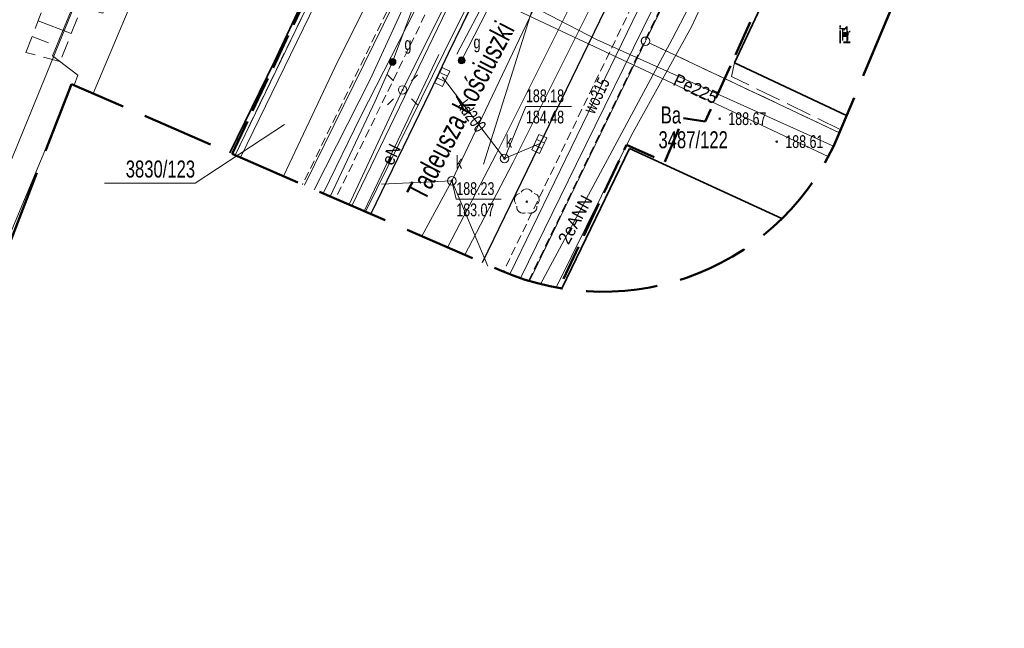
# Model space of a CAD drawing. Extents: x 6515354 to 6515523, y 5549407 to 5549617.
# Tile 4 of 13: x 6515419 to 6515477, y 5549452 to 5549488. Entities that reach past the tile are written whole.
import ezdxf
from ezdxf.enums import TextEntityAlignment as Align

# ---------------------------------------------------------------- set-up
doc = ezdxf.new("R2010")
doc.units = 0
doc.header["$LTSCALE"] = 0.5
for name, pattern in [('1', [0]), ('1_OTKC', [1.5, 1, -0.5]), ('2 1', [3, 2, -1]), ('2_OTKC', [1.5, 1, -0.5]), ('2_OTKJ', [2, 1.5, -0.5]), ('2_OTKK', [0]), ('2_OTOO', [0]), ('3 1', [4, 3, -1]), ('3_EGBU_A', [0]), ('4_EGBB01', [0]), ('4_SUEP_A', [0]), ('4_SUKP', [0]), ('4_SUWP', [0]), ('5_SUGP', [0]), ('GDE', [0]), ('GUK', [2.8, 2.1, -0.7]), ('KTCR02', [1.5, 1, -0.5])]:
    doc.linetypes.add(name, pattern=pattern)
doc.layers.get('0').update_dxf_attribs({"color": 251})
for name, color, linetype, lineweight in [('1 zakres', 6, 'GUK', 50), ('1plan', 234, 'GUK', 50), ('Dzialki', 251, 'GDE', 18), ('EGBB_E_T_0', 251, 'Continuous', 18), ('EGBB_L_0', 251, '4_EGBB01', 35), ('EGBB_L_1', 251, '4_EGBB01', 35), ('K-1_L_4', 251, '1', 0), ('Kontury', 90, 'GUK', 18), ('Numery_dzialek', 251, 'Continuous', 18), ('Numery_konturow', 90, 'Continuous', 18), ('OTK_E_T_8', 251, 'Continuous', 18), ('OTK_L_0', 251, '2_OTKJ', 18), ('OTK_L_1', 251, '2_OTKK', 25), ('OTK_L_2', 251, '1_OTKC', 18), ('OTO_L_0', 251, '2_OTOO', 35), ('OTR_T_0', 251, 'Continuous', 18), ('OTZ_T_0', 3, 'Continuous', 18), ('Punkty', 251, 'Continuous', 18), ('SUE_E_T_2', 1, 'Continuous', 0), ('SUE_T_3', 251, 'Continuous', 18), ('SUE_T_5', 1, 'Continuous', 18), ('SUEP_L_0', 1, '4_SUEP_A', 18), ('SUG_E_T_2_a', 52, 'Continuous', 0), ('SUG_T_1_a', 52, 'Continuous', 18), ('SUGP_L_0_a', 52, '5_SUGP', 18), ('SUK_T_1', 34, 'Continuous', 18), ('SUKP_E_T_0', 34, 'Continuous', 0), ('SUKP_L_0', 34, '4_SUKP', 18), ('SUKR_T_0', 34, 'Continuous', 18), ('SUP_E_T_1', 251, 'Continuous', 0), ('SUP_T_4', 251, 'Continuous', 18), ('SUWP_E_T_0', 5, 'Continuous', 0), ('SUWP_L_0', 5, '4_SUWP', 18)]:
    doc.layers.add(name, color=color, linetype=linetype, lineweight=lineweight)
for name, color, linetype, lineweight, true_color in [('EGBP04', 7, 'Continuous', 20, 0x008000), ('EGBP04_O', 7, 'Continuous', 20, 0x008000), ('OTK', 7, 'Continuous', 20, 0x000000), ('OTR', 7, 'Continuous', 20, 0x000000), ('SUC', 7, 'Continuous', 20, 0xd200d2), ('SUC_O', 7, 'Continuous', 20, 0xd200d2), ('SUE', 7, 'Continuous', 20, 0x803300), ('SUE_O', 7, 'Continuous', 20, 0x803300), ('SUG', 7, 'Continuous', 20, 0xbfbf00), ('SUK', 7, 'Continuous', 20, 0x803300), ('SUT', 7, 'Continuous', 20, 0xff9100), ('SUW', 5, 'Continuous', 18, 0x0000ff)]:
    doc.layers.add(name, color=color, linetype=linetype, lineweight=lineweight, true_color=true_color)
doc.styles.add('EGBP04', font='arial.ttf', dxfattribs={"width": 0.9, "height": 0.75})
doc.styles.add('GESUT', font='arial.ttf', dxfattribs={"width": 0.9})
doc.styles.get("Standard").update_dxf_attribs({"font": 'arial.ttf', "width": 0.9})

# ---------------------------------------------------------------- blocks, each defined once
blk = doc.blocks.new('EGBP04_02')
at = {"layer": 'EGBP04_O', "style": 'EGBP04', "width": 0.9}
blk.add_attdef('NRP', (0.98, 0.52), '', height=1.5, dxfattribs=at)
blk.add_wipeout([(0.48, 0), (0.46, 0.15), (0.39, 0.28), (0.28, 0.39), (0.15, 0.46), (0, 0.48), (-0.15, 0.46), (-0.28, 0.39), (-0.39, 0.28), (-0.46, 0.15), (-0.48, 0), (-0.46, -0.15), (-0.39, -0.28), (-0.28, -0.39), (-0.15, -0.46), (0, -0.48), (0.15, -0.46), (0.28, -0.39), (0.39, -0.28), (0.46, -0.15)]).dxf.layer = 'EGBP04'
at = {"layer": 'EGBP04', "lineweight": 18}
blk.add_circle((0, 0, 1), 0.5, dxfattribs=at)
blk = doc.blocks.new('2_OTRS')
at = {"linetype": 'Continuous'}
blk.add_circle((0, 0), 0.045, dxfattribs=at)
blk = doc.blocks.new('2_OTZL')
at = {"linetype": 'Continuous'}
blk.add_circle((0, 0), 0.045, dxfattribs=at)
for centre, start, end in [((0, 0.375), 30.14012, 149.85988), ((-0.357, 0.116), 102.14447, 221.86002), ((0.357, 0.116), 318.13998, 77.85553), ((-0.22, -0.303), 174.14818, 293.85423), ((0.22, -0.303), 246.14577, 5.85182)]:
    blk.add_arc(centre, 0.375, start, end, dxfattribs=at)
blk = doc.blocks.new('4_SUEO_W')
at = {"linetype": 'Continuous'}
for p, q in [((-0.53035, 0.53035), (-0.8839, 0.8839)), ((0.53035, 0.53035), (0.8839, 0.8839)), ((-0.53035, -0.53035), (-0.8839, -0.8839)), ((0.53035, -0.53035), (0.8839, -0.8839))]:
    blk.add_line(p, q, dxfattribs=at)
blk.add_circle((0, 0), 0.025, dxfattribs=at)
blk = doc.blocks.new('4_SUPP')
at = {"linetype": 'Continuous'}
blk.add_circle((0, 0), 0.25, dxfattribs=at)
blk = doc.blocks.new('4_SUET')
at = {"linetype": 'Continuous'}
for radius in [0.125, 0.113, 0.1, 0.0875, 0.075, 0.0625, 0.05, 0.0375, 0.025, 0.0125, 0.0025]:
    blk.add_circle((0, 0), radius, dxfattribs=at)
blk = doc.blocks.new('4_SUKK')
at = {"linetype": 'Continuous'}
for p, q in [((-0.5, -0.25), (-0.5, 0.25)), ((-0.5, 0.25), (0.5, 0.25)), ((-0.175, 0.25), (-0.175, -0.25)), ((0.175, 0.25), (0.175, -0.25)), ((0.5, 0.25), (0.5, -0.25)), ((0.5, -0.25), (-0.5, -0.25))]:
    blk.add_line(p, q, dxfattribs=at)
blk = doc.blocks.new('4_SUPS')
at = {"linetype": 'Continuous'}
blk.add_circle((0, 0), 0.0625, dxfattribs=at)
blk = doc.blocks.new('4_SUPW')
at = {"linetype": 'Continuous'}
blk.add_circle((0, 0), 0.25, dxfattribs=at)
blk = doc.blocks.new('5_SUGU')
at = {"linetype": 'Continuous'}
for radius in [0.2, 0.175, 0.15, 0.125, 0.1, 0.075, 0.05, 0.025, 0.00715]:
    blk.add_circle((0, 0), radius, dxfattribs=at)

msp = doc.modelspace()

# ---------------------------------------------------------------- linework, layer by layer
at = {"layer": '1plan', "ltscale": 2, "flags": 128}
msp.add_lwpolyline([(6515431.948, 5549480.374), (6515454.296, 5549527.419)], dxfattribs=at)
at = {"layer": 'Dzialki'}
for p, q in [((6515440.711, 5549533.023), (6515404.879, 5549445.699)), ((6515432.119, 5549480.299), (6515454.812, 5549527.205)), ((6515456.25, 5549487), (6515449.426, 5549472.897)), ((6515467.65, 5549481.609), (6515456.25, 5549487))]:
    msp.add_line(p, q, dxfattribs=at)
at = {"layer": 'EGBB_L_0', "linetype": '3_EGBU_A'}
for p, q in [((6515465.137, 5549493.524), (6515461.477, 5549485.728)), ((6515461.477, 5549485.728), (6515468.07, 5549482.618))]:
    msp.add_line(p, q, dxfattribs=at)
at = {"layer": 'EGBB_L_1', "linetype": '3_EGBU_A'}
for p, q in [((6515455.31, 5549480.69), (6515451.338, 5549472.455)), ((6515464.269, 5549476.563), (6515455.31, 5549480.69))]:
    msp.add_line(p, q, dxfattribs=at)
at = {"layer": 'K-1_L_4', "linetype": 'KTCR02'}
for p, q in [((6515451.89, 5549510.98), (6515436.089, 5549478.575)), ((6515453.79, 5549510.12), (6515438.026, 5549477.734))]:
    msp.add_line(p, q, dxfattribs=at)
at = {"layer": 'Kontury'}
msp.add_line((6515432.119, 5549480.299), (6515454.812, 5549527.205), dxfattribs=at)
at = {"layer": 'Numery_dzialek', "linetype": 'Continuous'}
for p, q in [((6515446.716, 5549479.77), (6515449.58, 5549488.848)), ((6515435.032, 5549482.102), (6515429.772, 5549478.648)), ((6515424.452, 5549478.648), (6515429.772, 5549478.648))]:
    msp.add_line(p, q, dxfattribs=at)
at = {"layer": 'OTK', "color": 18, "linetype": '3 1', "lineweight": 18, "true_color": 0x000000}
for points in [[(6515467.726, 5549481.793), (6515461.314, 5549484.919), (6515461.477, 5549485.728)], [(6515461.477, 5549485.728), (6515468.07, 5549482.618)]]:
    msp.add_lwpolyline(points, dxfattribs=at)
at = {"layer": 'OTK_L_0', "linetype": '2_OTKJ'}
for p, q in [((6515455.6, 5549508.87), (6515444.65, 5549486.28)), ((6515444.65, 5549486.28), (6515443.57, 5549484)), ((6515443.57, 5549484), (6515440.094, 5549476.837))]:
    msp.add_line(p, q, dxfattribs=at)
at = {"layer": 'OTK_L_1', "linetype": '2_OTKK'}
for p, q in [((6515455.6, 5549508.87), (6515444.65, 5549486.28)), ((6515444.65, 5549486.28), (6515443.57, 5549484)), ((6515443.57, 5549484), (6515440.094, 5549476.837))]:
    msp.add_line(p, q, dxfattribs=at)
at = {"layer": 'OTO_L_0'}
for q in [(6515437.621, 5549492.597), (6515431.818, 5549480.429)]:
    msp.add_line((6515434.43, 5549485.81), q, dxfattribs=at)
at = {"layer": 'OTR', "lineweight": 18}
for p, q in [((6515420.547, 5549488.203), (6515422.487, 5549487.452)), ((6515420.185, 5549487.27), (6515421.15, 5549486.896))]:
    msp.add_line(p, q, dxfattribs=at)
at = {"layer": 'OTR', "color": 18, "linetype": '2 1', "lineweight": 18, "true_color": 0x000000}
msp.add_lwpolyline([(6515419.824, 5549486.337), (6515430.694, 5549514.405), (6515432.882, 5549513.446), (6515421.824, 5549485.794)], close=True, dxfattribs=at)
at = {"layer": 'SUC', "color": 212, "linetype": 'Continuous', "lineweight": 18, "true_color": 0xd200d2, "flags": 128}
for points in [[(6515422.658, 5549484.406), (6515422.876, 5549485.004), (6515421.382, 5549486.133), (6515422.622, 5549489.144), (6515424.343, 5549488.642), (6515431.335, 5549506.015), (6515433.711, 5549509.819)], [(6515423.773, 5549483.922), (6515432.473, 5549504.575), (6515434.12, 5549509.71)], [(6515401.143, 5549478.421), (6515417.087, 5549471.395), (6515421.533, 5549481.962)]]:
    msp.add_lwpolyline(points, dxfattribs=at)
at = {"layer": 'SUE', "color": 1, "lineweight": 18, "true_color": 0xff0000, "flags": 128}
for points in [[(6515455.096, 5549527.088), (6515448.858, 5549513.913), (6515444.593, 5549505.127), (6515432.445, 5549480.157)], [(6515439.714, 5549477.001), (6515444.093, 5549486.223)]]:
    msp.add_lwpolyline(points, dxfattribs=at)
at = {"layer": 'SUEP_L_0', "linetype": '4_SUEP_A'}
for p, q in [((6515441.97, 5549484.13), (6515452.65, 5549505.53)), ((6515438.82, 5549477.39), (6515441.97, 5549484.13))]:
    msp.add_line(p, q, dxfattribs=at)
at = {"layer": 'SUGP_L_0_a', "linetype": '5_SUGP'}
for p, q in [((6515446.23, 5549498.71), (6515441.38, 5549485.78)), ((6515449.16, 5549493.14), (6515445.44, 5549485.87)), ((6515441.38, 5549485.78), (6515440.36, 5549483.48)), ((6515440.36, 5549483.48), (6515437.712, 5549477.871))]:
    msp.add_line(p, q, dxfattribs=at)
at = {"layer": 'SUK', "linetype": 'CONTINUOUS', "lineweight": 18}
for p, q in [((6515447.47, 5549480.35), (6515444.633, 5549474.908)), ((6515448.45, 5549479.85), (6515445.609, 5549474.4))]:
    msp.add_line(p, q, dxfattribs=at)
at = {"layer": 'SUK', "color": 36, "linetype": 'Continuous', "lineweight": 18, "true_color": 0x803300, "flags": 128}
msp.add_lwpolyline([(6515446.972, 5549473.766), (6515444.86, 5549478.79), (6515440.736, 5549478.599)], dxfattribs=at)
at = {"layer": 'SUKP_L_0', "linetype": '4_SUKP'}
for p, q in [((6515444.31, 5549484.89), (6515447.96, 5549480.1)), ((6515447.96, 5549480.1), (6515450, 5549480.96))]:
    msp.add_line(p, q, dxfattribs=at)
at = {"layer": 'SUKR_T_0', "linetype": 'Continuous', "lineweight": 0}
for p, q in [((6515447.96, 5549480.1), (6515449.22, 5549483.161)), ((6515449.22, 5549483.161), (6515451.907, 5549483.161)), ((6515444.86, 5549478.79), (6515445.125, 5549477.705)), ((6515445.125, 5549477.705), (6515447.758, 5549477.705))]:
    msp.add_line(p, q, dxfattribs=at)

# ---------------------------------------------------------------- block references
at = {"layer": 'OTR_T_0'}
for p in [(6515460.615, 5549482.441), (6515463.966, 5549481.092)]:
    msp.add_blockref('2_OTRS', p, dxfattribs=at)
at = {"layer": 'OTZ_T_0'}
msp.add_blockref('2_OTZL', (6515449.27, 5549477.56), dxfattribs=at)
at = {"layer": 'SUE_T_3'}
for name in ['4_SUEO_W', '4_SUPP']:
    msp.add_blockref(name, (6515441.97, 5549484.13), dxfattribs=at)
at = {"layer": 'SUE_T_5'}
msp.add_blockref('4_SUET', (6515467.967, 5549487.397), dxfattribs=at)
at = {"layer": 'SUG_T_1_a'}
for p in [(6515441.38, 5549485.78), (6515445.44, 5549485.87)]:
    msp.add_blockref('5_SUGU', p, dxfattribs=at)
at = {"layer": 'SUK_T_1'}
for p, rotation in [((6515444.31, 5549484.89), 243.99239249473), ((6515450, 5549480.96), 244.700710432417)]:
    msp.add_blockref('4_SUKK', p, dxfattribs=dict(at, rotation=rotation))
at = {"layer": 'SUKR_T_0'}
for p in [(6515447.96, 5549480.1), (6515444.86, 5549478.79)]:
    msp.add_blockref('4_SUPS', p, dxfattribs=at)
at = {"layer": 'SUP_T_4'}
for p in [(6515447.96, 5549480.1), (6515444.86, 5549478.79)]:
    msp.add_blockref('4_SUPW', p, dxfattribs=at)

# ---------------------------------------------------------------- texts
at = {"layer": 'EGBB_E_T_0', "width": 0.7}
msp.add_text('i1', height=1, dxfattribs=at).set_placement((6515467.965, 5549487.397), align=Align.MIDDLE)
at = {"layer": 'Numery_dzialek', "width": 0.7}
msp.add_text('3487/122', height=1, dxfattribs=at).set_placement((6515457.012, 5549481.702), align=Align.TOP_LEFT)
msp.add_text('3830/123', height=1, dxfattribs=at).set_placement((6515429.772, 5549478.981), align=Align.RIGHT)
at = {"layer": 'Numery_konturow', "width": 0.7}
msp.add_text('Ba', height=1, dxfattribs=at).set_placement((6515457.146, 5549483.161), align=Align.TOP_LEFT)
at = {"layer": 'OTK_E_T_8', "width": 0.7}
msp.add_text('Tadeusza Kościuszki', height=1.25, rotation=62.38721, dxfattribs=at).set_placement((6515445.345, 5549482.936), align=Align.MIDDLE)
at = {"layer": 'OTR_T_0', "lineweight": 9, "width": 0.7}
for s, p in [('188.67', (6515461.115, 5549482.441)), ('188.61', (6515464.466, 5549481.092))]:
    msp.add_text(s, height=0.75, dxfattribs=at).set_placement(p, align=Align.MIDDLE_LEFT)
at = {"layer": 'SUC_O', "color": 212, "true_color": 0xd200d2, "insert": (6515459.2, 5549484.195, 0.5), "char_height": 0.75, "attachment_point": 5, "rotation": 334.79124, "style": 'GESUT'}
msp.add_mtext('Pe225', dxfattribs=at)
at = {"layer": 'SUE_E_T_2', "lineweight": 9, "width": 0.7}
msp.add_text('Tr', height=0.75, dxfattribs=at).set_placement((6515467.965, 5549487.397), align=Align.MIDDLE)
at = {"layer": 'SUE_O', "color": 1, "true_color": 0xff0000, "char_height": 0.75, "attachment_point": 5, "style": 'GESUT'}
for s, insert, rotation in [('eN', (6515441.297, 5549480.334, 0.5), 64.59719), ('2eANN', (6515452.117, 5549476.504, 0.5), 61.76579)]:
    msp.add_mtext(s, dxfattribs=dict(at, insert=insert, rotation=rotation))
at = {"layer": 'SUG_E_T_2_a', "lineweight": 9, "width": 0.7}
for p in [(6515442.08, 5549486.48), (6515446.14, 5549486.57)]:
    msp.add_text('g', height=0.75, dxfattribs=at).set_placement(p)
at = {"layer": 'SUKP_E_T_0', "lineweight": 9, "width": 0.7}
msp.add_text('kd200', height=0.75, rotation=307.30755, dxfattribs=at).set_placement((6515446.05, 5549482.606), align=Align.MIDDLE)
at = {"layer": 'SUKR_T_0', "lineweight": 9, "width": 0.7}
for s, p in [('188.18', (6515449.22, 5549484.161)), ('184.48', (6515449.22, 5549482.911)), ('188.23', (6515445.125, 5549478.705)), ('183.07', (6515445.125, 5549477.455))]:
    msp.add_text(s, height=0.75, dxfattribs=at).set_placement(p, align=Align.TOP_LEFT)
at = {"layer": 'SUP_E_T_1', "lineweight": 9, "width": 0.7}
for p in [(6515448.037, 5549480.733), (6515445.099, 5549479.511)]:
    msp.add_text('k', height=0.75, dxfattribs=at).set_placement(p)
at = {"layer": 'SUWP_E_T_0', "lineweight": 9, "width": 0.7}
msp.add_text('wo315', height=0.75, rotation=64.09637, dxfattribs=at).set_placement((6515453.368, 5549483.8), align=Align.MIDDLE)

# ---------------------------------------------------------------- next in the draw order: block references
at = {"layer": 'Punkty', "xscale": 0.5, "yscale": 0.5}
msp.add_blockref('EGBP04_02', (6515456.25, 5549487), dxfattribs=at)

# ---------------------------------------------------------------- next in the draw order: linework, layer by layer
at = {"layer": '1 zakres', "ltscale": 4, "flags": 128}
msp.add_lwpolyline([(6515422.51, 5549484.47), (6515407.05, 5549444.81), (6515385.37, 5549453.69), (6515385.94, 5549455.19), (6515362.99, 5549462.01), (6515381.7, 5549511.18), (6515382.23, 5549516.3), (6515395.41, 5549561.12, -0.149414), (6515398.37, 5549566.21), (6515406.55, 5549591.11), (6515448.93, 5549574.11), (6515441.89, 5549550.88, -0.184778), (6515441.25, 5549544.61), (6515437.64, 5549534.29), (6515468.06, 5549521.74, -0.415174), (6515476.19, 5549502.1), (6515467.6, 5549481.49, -0.418498), (6515447.78, 5549473.5), (6515422.51, 5549484.47)], format="xyb", dxfattribs=at)
at = {"layer": '1plan', "ltscale": 2, "flags": 128}
msp.add_lwpolyline([(6515476.899, 5549511.34), (6515472.098, 5549513.573), (6515464.011, 5549494.322), (6515465.022, 5549493.845), (6515459.748, 5549482.266), (6515458.47, 5549482.477), (6515457.38, 5549479.895), (6515455.14, 5549480.91), (6515451.175, 5549472.483)], dxfattribs=at)
at = {"layer": 'Dzialki'}
for p, q in [((6515461.671, 5549524.376), (6515438.991, 5549477.315)), ((6515471.916, 5549519.419), (6515456.25, 5549487))]:
    msp.add_line(p, q, dxfattribs=at)
at = {"layer": 'Kontury'}
for p, q in [((6515471.916, 5549519.419), (6515456.25, 5549487)), ((6515456.25, 5549487), (6515449.426, 5549472.897)), ((6515467.65, 5549481.609), (6515456.25, 5549487))]:
    msp.add_line(p, q, dxfattribs=at)
at = {"layer": 'OTK_L_0', "linetype": '2_OTKJ'}
msp.add_line((6515446.675, 5549473.98), (6515456.83, 5549494.92), dxfattribs=at)
at = {"layer": 'OTK_L_1', "linetype": '2_OTKK'}
msp.add_line((6515446.675, 5549473.98), (6515456.83, 5549494.92), dxfattribs=at)
at = {"layer": 'OTK_L_2', "linetype": '2_OTKC'}
for p, q in [((6515458.07, 5549494.47), (6515447.897, 5549473.45)), ((6515449.379, 5549472.912), (6515459.17, 5549493.15))]:
    msp.add_line(p, q, dxfattribs=at)
at = {"layer": 'SUC', "color": 212, "linetype": 'Continuous', "lineweight": 18, "true_color": 0xd200d2, "flags": 128}
for points in [[(6515467.307, 5549480.833), (6515453.367, 5549487.097), (6515445.197, 5549491.358), (6515449.208, 5549499.898), (6515439.112, 5549505.119), (6515448.119, 5549523.374), (6515442.143, 5549526.362)], [(6515441.954, 5549525.824), (6515446.933, 5549523.126), (6515438.453, 5549505.083), (6515448.53, 5549499.724), (6515444.436, 5549490.836), (6515466.997, 5549480.215)]]:
    msp.add_lwpolyline(points, dxfattribs=at)
at = {"layer": 'SUE', "color": 1, "lineweight": 18, "true_color": 0xff0000, "flags": 128}
msp.add_lwpolyline([(6515464.959, 5549493.144), (6515461.651, 5549494.506), (6515457.816, 5549487.118), (6515450.082, 5549472.716)], dxfattribs=at)
at = {"layer": 'SUG', "color": 52, "linetype": 'Continuous', "lineweight": 18, "true_color": 0xbfbf00, "flags": 128}
for points in [[(6515458.91, 5549525.515), (6515457.022, 5549521.969), (6515454.761, 5549517.573), (6515451.817, 5549511.701), (6515448.617, 5549505.141), (6515446.044, 5549499.275), (6515443.499, 5549493.361), (6515440.855, 5549487.981), (6515436.211, 5549478.522)], [(6515463.392, 5549523.666), (6515460.476, 5549517.605), (6515455.285, 5549506.39), (6515452.813, 5549501.277), (6515450.626, 5549496.666), (6515447.059, 5549489.866), (6515445.163, 5549486.241)]]:
    msp.add_lwpolyline(points, dxfattribs=at)
at = {"layer": 'SUK', "linetype": 'CONTINUOUS', "lineweight": 18}
for p, q in [((6515468.121, 5549521.744), (6515447.47, 5549480.35)), ((6515469.105, 5549521.253), (6515448.45, 5549479.85))]:
    msp.add_line(p, q, dxfattribs=at)
at = {"layer": 'SUK', "color": 36, "linetype": 'Continuous', "lineweight": 18, "true_color": 0x803300, "flags": 128}
msp.add_lwpolyline([(6515443.098, 5549475.532), (6515444.86, 5549478.79), (6515454.59, 5549499.2), (6515466.173, 5549522.556)], dxfattribs=at)
at = {"layer": 'SUT', "color": 30, "lineweight": 18, "true_color": 0xff9100, "flags": 128}
for points in [[(6515457.967, 5549525.904), (6515458.02, 5549525.45), (6515457.295, 5549524.625), (6515452.754, 5549516.06), (6515447.002, 5549503.982), (6515443.048, 5549495.612), (6515437.987, 5549485.442), (6515434.963, 5549479.064)], [(6515462.645, 5549523.974), (6515457.896, 5549514.268), (6515453.36, 5549504.407), (6515444.4, 5549486.31), (6515439.798, 5549476.965)], [(6515450.989, 5549472.516), (6515455.421, 5549481.477), (6515458.952, 5549487.849), (6515464.3, 5549499.384), (6515470.886, 5549513.625), (6515472.905, 5549518.522)]]:
    msp.add_lwpolyline(points, dxfattribs=at)
at = {"layer": 'SUW', "color": 5, "linetype": 'Continuous', "lineweight": 18, "true_color": 0x0000ff, "flags": 128}
for points in [[(6515459.277, 5549525.364), (6515458.254, 5549522.878), (6515454.765, 5549515.082), (6515451.797, 5549509.314), (6515447.094, 5549499.529), (6515443.641, 5549492.557), (6515440.055, 5549484.743), (6515436.773, 5549478.266)], [(6515459.958, 5549525.083), (6515457.286, 5549519.075), (6515453.709, 5549511.757), (6515451.826, 5549507.714), (6515449.361, 5549502.614), (6515446.077, 5549495.978), (6515443.113, 5549489.67), (6515439.508, 5549482.588), (6515437.299, 5549478.044)], [(6515471.503, 5549519.749), (6515469.935, 5549516.668), (6515467.212, 5549510.728), (6515463.424, 5549502.753), (6515456.659, 5549488.871), (6515452.168, 5549479.755), (6515448.894, 5549473.068)]]:
    msp.add_lwpolyline(points, dxfattribs=at)
at = {"layer": 'SUWP_L_0', "linetype": '4_SUWP'}
msp.add_line((6515470.22, 5549518.5), (6515448.268, 5549473.298), dxfattribs=at)

doc.saveas('drawing.dxf')
